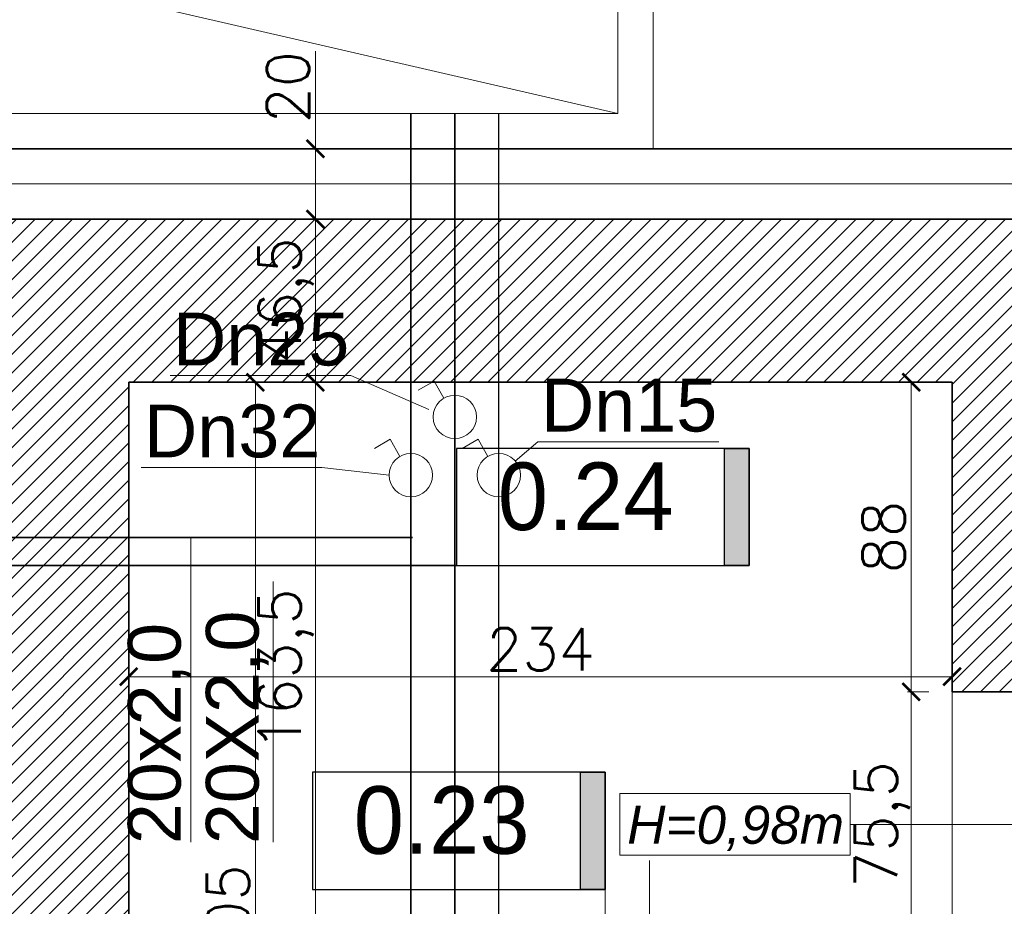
# Model space of a CAD drawing. Header units: millimetres. Extents: x -740 to 33545, y -26688 to 22494.
# Tile 122 of 256: x 9614 to 9894, y 11173 to 11425. Entities that reach past the tile are written whole.
import ezdxf
from ezdxf.lldxf.tags import DXFTag

# ---------------------------------------------------------------- set-up
doc = ezdxf.new("R2010")
doc.units = ezdxf.units.MM
doc.header["$MEASUREMENT"] = 0
doc.layers.get('Defpoints').update_dxf_attribs({"color": 252})
for name, color, linetype, lineweight in [('_IS_EKO_Cyrkulacja', 6, 'Continuous', 30), ('_IS_EKO_opis', 7, 'Continuous', 18), ('_IS_EKO_W_Ciepła', 1, 'Continuous', 35), ('_IS_EKO_W_Urzadzenia', 7, 'Continuous', 15), ('_IS_EKO_woda_zimna', 5, 'Continuous', 35), ('A_istniejące ściany', 252, 'Continuous', 35), ('A_izolacja', 252, 'Continuous', 9), ('A_opisy', 252, 'Continuous', 15), ('l.przerywana', 252, 'ICAD_ISO03W100', 5), ('l.widokowa', 252, 'Continuous', 15), ('l.wypełnien', 252, 'Continuous', 5), ('wymiarowanie', 252, 'Continuous', 9)]:
    doc.layers.add(name, color=color, linetype=linetype, lineweight=lineweight)
doc.layers.add('tabelki opis', color=252, linetype='Continuous')
doc.styles.add('Arial', font='arial.ttf')
doc.styles.add('ARIALL', font='GOTHIC.TTF', dxfattribs={"height": 40})
doc.styles.add('styl2', font='simplex.shx')
doc.linetypes.add('BATTING', pattern='A,0.00254,-2.54,[134,ltypeshp.shx,S=2.54,R=0,X=-2.54,Y=0],-5.08,[134,ltypeshp.shx,S=2.54,R=180,X=2.54,Y=0],-2.54', length=10.16254)
tags = doc.linetypes.add('ICAD_ISO03W100', pattern=[30, 12, -18]).pattern_tags.tags
tags[6:7] = [DXFTag(74, 4), DXFTag(75, 0), DXFTag(340, '0'), DXFTag(46, 1.0), DXFTag(50, 0.0), DXFTag(44, 0.0), DXFTag(45, 0.0)]
tags[4:5] = [DXFTag(74, 4), DXFTag(75, 0), DXFTag(340, '0'), DXFTag(46, 1.0), DXFTag(50, 0.0), DXFTag(44, 0.0), DXFTag(45, 0.0)]
doc.dimstyles.new('Skala 1-50', dxfattribs={"dimtxt": 12, "dimasz": 5, "dimexe": 1, "dimexo": 1, "dimgap": 1.5, "dimtad": 1, "dimdec": 1, "dimrnd": 0.5, "dimtxsty": 'styl2', "dimblk": 'ARCHTICK', "dimcen": 5, "dimadec": 0, "dimazin": 0, "dimtfac": 1, "dimtdec": 1, "dimtmove": 1, "dimatfit": 3, "dimldrblk": 'ARCHTICK', "dimfxl": 0, "dimlwd": -1, "dimlwe": -1, "dimarcsym": 0})

# ---------------------------------------------------------------- blocks, each defined once
blk = doc.blocks.new('_ArchTick')
at = {"color": 0, "linetype": 'ByBlock', "const_width": 0.15}
blk.add_lwpolyline([(-0.5, -0.5), (0.5, 0.5)], dxfattribs=at)
blk = doc.blocks.new('*D1155')
at = {"layer": 'Defpoints', "color": 0}
for p in [(9879.19, 11238.62), (9645.19, 11231.38), (9879.19, 11224.96)]:
    blk.add_point(p, dxfattribs=at)
at = {"layer": 'wymiarowanie', "color": 0}
for p, q in [((9645.19, 11233.62), (9645.19, 11239.62)), ((9645.19, 11238.62), (9879.19, 11238.62)), ((9879.19, 11233.62), (9879.19, 11239.62))]:
    blk.add_line(p, q, dxfattribs=at)
at = {"layer": 'wymiarowanie', "color": 0, "xscale": 5, "yscale": 5, "zscale": 5, "rotation": 180}
blk.add_blockref('_ArchTick', (9645.19, 11238.62), dxfattribs=at)
at = {"layer": 'wymiarowanie', "color": 0, "xscale": 5, "yscale": 5, "zscale": 5}
blk.add_blockref('_ArchTick', (9879.19, 11238.62), dxfattribs=at)
at = {"layer": 'wymiarowanie', "color": 0, "insert": (9762.19, 11246.42), "char_height": 12, "attachment_point": 5, "style": 'styl2'}
blk.add_mtext('234', dxfattribs=at)
blk = doc.blocks.new('*D2078')
at = {"layer": 'Defpoints', "color": 0}
for p in [(9924.19, 11672.24), (8887.19, 11368.7), (9924.19, 11368.7)]:
    blk.add_point(p, dxfattribs=at)
at = {"layer": 'wymiarowanie', "color": 0}
for p, q in [((8887.19, 11667.24), (8887.19, 11673.24)), ((8887.19, 11672.24), (9924.19, 11672.24)), ((9924.19, 11667.24), (9924.19, 11673.24))]:
    blk.add_line(p, q, dxfattribs=at)
at = {"layer": 'wymiarowanie', "color": 0, "xscale": 5, "yscale": 5, "zscale": 5, "rotation": 180}
blk.add_blockref('_ArchTick', (8887.19, 11672.24), dxfattribs=at)
at = {"layer": 'wymiarowanie', "color": 0, "xscale": 5, "yscale": 5, "zscale": 5}
blk.add_blockref('_ArchTick', (9924.19, 11672.24), dxfattribs=at)
at = {"layer": 'wymiarowanie', "color": 0, "insert": (9405.69, 11680.04), "char_height": 12, "attachment_point": 5, "style": 'styl2'}
blk.add_mtext('1037', dxfattribs=at)
blk = doc.blocks.new('*D2251')
at = {"layer": 'Defpoints', "color": 0}
for p in [(9698.22, 11322.32), (9736.51, 11322.32), (9755.19, 11158.89)]:
    blk.add_point(p, dxfattribs=at)
at = {"layer": 'wymiarowanie', "color": 0}
for p, q in [((9703.22, 11322.32), (9697.22, 11322.32)), ((9698.22, 11158.89), (9698.22, 11322.32)), ((9703.22, 11158.89), (9697.22, 11158.89))]:
    blk.add_line(p, q, dxfattribs=at)
at = {"layer": 'wymiarowanie', "color": 0, "xscale": 5, "yscale": 5, "zscale": 5}
for p, rotation in [((9698.22, 11322.32), 90), ((9698.22, 11158.89), 270)]:
    blk.add_blockref('_ArchTick', p, dxfattribs=dict(at, rotation=rotation))
at = {"layer": 'wymiarowanie', "color": 0, "insert": (9689.88, 11240.61), "char_height": 12, "attachment_point": 5, "rotation": 90, "style": 'styl2'}
blk.add_mtext('163,5', dxfattribs=at)
blk = doc.blocks.new('*D2252')
at = {"layer": 'Defpoints', "color": 0}
for p in [(9698.22, 11368.7), (9736.51, 11368.7), (9736.51, 11322.32)]:
    blk.add_point(p, dxfattribs=at)
at = {"layer": 'wymiarowanie', "color": 0}
for p, q in [((9703.22, 11368.7), (9697.22, 11368.7)), ((9698.22, 11322.32), (9698.22, 11368.7)), ((9703.22, 11322.32), (9697.22, 11322.32))]:
    blk.add_line(p, q, dxfattribs=at)
at = {"layer": 'wymiarowanie', "color": 0, "xscale": 5, "yscale": 5, "zscale": 5}
for p, rotation in [((9698.22, 11368.7), 90), ((9698.22, 11322.32), 270)]:
    blk.add_blockref('_ArchTick', p, dxfattribs=dict(at, rotation=rotation))
at = {"layer": 'wymiarowanie', "color": 0, "insert": (9689.88, 11345.51), "char_height": 12, "attachment_point": 5, "rotation": 90, "style": 'styl2'}
blk.add_mtext('46,5', dxfattribs=at)
blk = doc.blocks.new('*D2253')
at = {"layer": 'Defpoints', "color": 0}
for p in [(9698.22, 11388.7), (9727.13, 11388.7), (9736.51, 11368.7)]:
    blk.add_point(p, dxfattribs=at)
at = {"layer": 'wymiarowanie', "color": 0}
for p, q in [((9698.22, 11388.7), (9698.22, 11416.42)), ((9703.22, 11388.7), (9697.22, 11388.7)), ((9698.22, 11368.7), (9698.22, 11388.7)), ((9703.22, 11368.7), (9697.22, 11368.7))]:
    blk.add_line(p, q, dxfattribs=at)
at = {"layer": 'wymiarowanie', "color": 0, "xscale": 5, "yscale": 5, "zscale": 5}
for p, rotation in [((9698.22, 11388.7), 90), ((9698.22, 11368.7), 270)]:
    blk.add_blockref('_ArchTick', p, dxfattribs=dict(at, rotation=rotation))
at = {"layer": 'wymiarowanie', "color": 0, "insert": (9690.42, 11406.19), "char_height": 12, "attachment_point": 5, "rotation": 90, "style": 'styl2'}
blk.add_mtext('20', dxfattribs=at)
blk = doc.blocks.new('*D2473')
at = {"layer": 'Defpoints', "color": 0}
for p in [(9867.56, 11234.32), (9888.94, 11234.32), (9888.94, 11158.89)]:
    blk.add_point(p, dxfattribs=at)
at = {"layer": 'wymiarowanie', "color": 0}
for p, q in [((9872.56, 11234.32), (9866.56, 11234.32)), ((9867.56, 11158.89), (9867.56, 11234.32)), ((9872.56, 11158.89), (9866.56, 11158.89))]:
    blk.add_line(p, q, dxfattribs=at)
at = {"layer": 'wymiarowanie', "color": 0, "xscale": 5, "yscale": 5, "zscale": 5}
for p, rotation in [((9867.56, 11234.32), 90), ((9867.56, 11158.89), 270)]:
    blk.add_blockref('_ArchTick', p, dxfattribs=dict(at, rotation=rotation))
at = {"layer": 'wymiarowanie', "color": 0, "insert": (9859.36, 11196.61), "char_height": 12, "attachment_point": 5, "rotation": 90, "style": 'styl2'}
blk.add_mtext('75,5', dxfattribs=at)
blk = doc.blocks.new('*D2474')
at = {"layer": 'Defpoints', "color": 0}
for p in [(9867.56, 11322.32), (9888.94, 11322.32), (9888.94, 11234.32)]:
    blk.add_point(p, dxfattribs=at)
at = {"layer": 'wymiarowanie', "color": 0}
for p, q in [((9872.56, 11322.32), (9866.56, 11322.32)), ((9867.56, 11234.32), (9867.56, 11322.32)), ((9872.56, 11234.32), (9866.56, 11234.32))]:
    blk.add_line(p, q, dxfattribs=at)
at = {"layer": 'wymiarowanie', "color": 0, "xscale": 5, "yscale": 5, "zscale": 5}
for p, rotation in [((9867.56, 11322.32), 90), ((9867.56, 11234.32), 270)]:
    blk.add_blockref('_ArchTick', p, dxfattribs=dict(at, rotation=rotation))
at = {"layer": 'wymiarowanie', "color": 0, "insert": (9859.76, 11278.32), "char_height": 12, "attachment_point": 5, "rotation": 90, "style": 'styl2'}
blk.add_mtext('88', dxfattribs=at)
blk = doc.blocks.new('*D2516')
at = {"layer": 'Defpoints', "color": 0}
for p in [(9794.19, 11576.5), (9794.19, 11541.7), (9198.19, 11388.7)]:
    blk.add_point(p, dxfattribs=at)
at = {"layer": 'wymiarowanie', "color": 0}
for p, q in [((9198.19, 11571.5), (9198.19, 11577.5)), ((9794.19, 11571.5), (9794.19, 11577.5)), ((9198.19, 11576.5), (9794.19, 11576.5))]:
    blk.add_line(p, q, dxfattribs=at)
at = {"layer": 'wymiarowanie', "color": 0, "xscale": 5, "yscale": 5, "zscale": 5, "rotation": 180}
blk.add_blockref('_ArchTick', (9198.19, 11576.5), dxfattribs=at)
at = {"layer": 'wymiarowanie', "color": 0, "xscale": 5, "yscale": 5, "zscale": 5}
blk.add_blockref('_ArchTick', (9794.19, 11576.5), dxfattribs=at)
at = {"layer": 'wymiarowanie', "color": 0, "insert": (9496.19, 11584.3), "char_height": 12, "attachment_point": 5, "style": 'styl2'}
blk.add_mtext('596', dxfattribs=at)
blk = doc.blocks.new('*D2728')
at = {"layer": 'Defpoints', "color": 0}
for p in [(9681.17, 11322.32), (9708.86, 11322.32), (9708.86, 11017.32)]:
    blk.add_point(p, dxfattribs=at)
at = {"layer": 'wymiarowanie', "color": 0}
for p, q in [((9686.17, 11322.32), (9680.17, 11322.32)), ((9681.17, 11017.32), (9681.17, 11322.32)), ((9686.17, 11017.32), (9680.17, 11017.32))]:
    blk.add_line(p, q, dxfattribs=at)
at = {"layer": 'wymiarowanie', "color": 0, "xscale": 5, "yscale": 5, "zscale": 5}
for p, rotation in [((9681.17, 11322.32), 90), ((9681.17, 11017.32), 270)]:
    blk.add_blockref('_ArchTick', p, dxfattribs=dict(at, rotation=rotation))
at = {"layer": 'wymiarowanie', "color": 0, "insert": (9673.37, 11169.82), "char_height": 12, "attachment_point": 5, "rotation": 90, "style": 'styl2'}
blk.add_mtext('305', dxfattribs=at)

msp = doc.modelspace()

# ---------------------------------------------------------------- hatches: boundary and pattern name
at = {"layer": 'l.wypełnien'}
h = msp.add_hatch(dxfattribs=at)
h.set_pattern_fill('ANSI31', color=256, scale=30, style=0)
edge = h.paths.add_edge_path()
edge.add_line((8932.19, 10920.7), (8932.19, 10978.67))
edge.add_line((8932.19, 10978.67), (8932.19, 11023.17))
edge.add_line((8932.19, 11023.17), (8932.19, 11086.55))
edge.add_line((8932.19, 11086.55), (8932.19, 11090.05))
edge.add_line((8932.19, 11090.05), (8887.19, 11090.05))
edge.add_line((8887.19, 11090.05), (8887.19, 10920.7))
edge.add_line((8887.19, 10920.7), (8932.19, 10920.7))
h.paths.add_polyline_path([(9644.52, 11095.63), (9645.19, 11095.63), (9645.19, 11322.32), (9879.19, 11322.32), (9879.19, 11234.32), (9924.19, 11234.32), (9924.19, 11368.7), (9592.09, 11368.7), (9506.19, 11368.7), (9506.19, 11323.52), (9604.19, 11323.52), (9604.19, 11095.63)])
h.paths.add_polyline_path([(8887.19, 10686.04), (8932.19, 10686.04), (8932.19, 10794.52), (9246.19, 10794.52), (9246.19, 10833.52), (9259.19, 10833.52), (9259.19, 10907.02), (9235.19, 10907.02), (9235.19, 10833.52), (8932.19, 10833.52), (8932.19, 10920.7), (8887.19, 10920.7)])
h.paths.add_polyline_path([(8975.77, 11323.52), (9235.19, 11323.52), (9259.19, 11323.52), (9360.94, 11323.52), (9360.94, 11368.7), (8975.77, 11368.7)])
h.paths.add_polyline_path([(8887.19, 11368.7), (8887.19, 11236.3), (8907.93, 11236.3), (8932.19, 11236.3), (8932.19, 11323.52), (8975.77, 11323.52), (8975.77, 11368.7)])
h.paths.add_polyline_path([(9604.19, 11095.63), (9644.52, 11095.63), (9644.52, 11090.06), (9645.19, 11090.06), (9645.19, 11005.43), (9612.19, 11005.43), (9612.19, 11018.43), (9604.19, 11018.43)])
h.paths.add_polyline_path([(9924.19, 11095.63), (9924.19, 11158.89), (9879.19, 11158.89), (9879.19, 11095.63)])
h.paths.add_polyline_path([(9246.19, 10833.52), (9246.19, 10794.52), (9266.19, 10794.52), (9266.19, 10833.52)])
h.paths.add_polyline_path([(9879.19, 11078.49), (9924.19, 11078.59), (9924.19, 11095.63), (9879.19, 11095.63)])
h.paths.add_polyline_path([(9259.19, 10907.02), (9259.19, 10927.02), (9250.18, 10927.02), (9235.19, 10927.02), (9235.19, 10907.02)])
h.paths.add_polyline_path([(9235.19, 11072.32), (9235.19, 11052.32), (9259.19, 11052.32), (9259.19, 11072.32)])
h.paths.add_polyline_path([(9235.19, 11029.02), (9250.18, 11029.02), (9259.19, 11029.02), (9259.19, 11035.15), (9259.19, 11049.02), (9235.19, 11049.02)])
h.paths.add_polyline_path([(9235.19, 11323.52), (9235.19, 11303.52), (9259.19, 11303.52), (9259.19, 11323.52)])
h.paths.add_polyline_path([(9235.19, 11186.92), (9259.19, 11186.92), (9259.19, 11186.92), (9259.19, 11191.52), (9259.19, 11199.52), (9259.19, 11199.52), (9235.19, 11199.52), (9235.19, 11191.52)])
h.paths.add_polyline_path([(9235.19, 11174.32), (9247.19, 11174.32), (9259.19, 11174.32), (9259.19, 11174.32), (9259.19, 11186.92), (9259.19, 11186.92), (9235.19, 11186.92), (9235.19, 11174.32)])
h.paths.add_polyline_path([(9259.19, 11049.02), (9259.19, 11051.92), (9259.19, 11052.32), (9235.19, 11052.32), (9235.19, 11049.02), (9259.19, 11049.02)])
at = {"layer": 'tabelki opis'}
for points in [[(9821.5, 11270.2), (9821.5, 11303.46), (9814.54, 11303.46), (9814.54, 11270.2)], [(9780.56, 11178.16), (9780.56, 11211.43), (9773.6, 11211.43), (9773.6, 11178.16)]]:
    msp.add_hatch(color=256, dxfattribs=at).paths.add_polyline_path(points)

# ---------------------------------------------------------------- linework, layer by layer
at = {"layer": '_IS_EKO_Cyrkulacja'}
msp.add_line((9750.36, 10856.21), (9750.36, 11398.7), dxfattribs=at)
at = {"layer": '_IS_EKO_opis'}
for p, q in [((9708.34, 11324.21), (9656.92, 11324.21)), ((9708.34, 11324.21), (9730.46, 11314.6)), ((9761.49, 11305.43), (9755.05, 11299.93)), ((9812.91, 11305.43), (9761.49, 11305.43)), ((9700.11, 11298.1), (9648.69, 11298.1)), ((9700.11, 11298.1), (9719.19, 11295.92)), ((9662.8, 11278.2), (9662.8, 11191.59)), ((9686.25, 11265.7), (9686.25, 11191.59))]:
    msp.add_line(p, q, dxfattribs=at)
at = {"layer": '_IS_EKO_W_Ciepła'}
for p, q in [((9737.86, 10864.21), (9737.86, 11398.7)), ((9591.75, 11270.2), (9738.34, 11270.2))]:
    msp.add_line(p, q, dxfattribs=at)
at = {"layer": '_IS_EKO_W_Urzadzenia'}
for p, q in [((9731.97, 11322.65), (9727.49, 11320.06)), ((9731.97, 11322.65), (9734.78, 11317.79)), ((9719.47, 11306.12), (9714.99, 11303.53)), ((9719.47, 11306.12), (9722.28, 11301.26)), ((9744.47, 11306.12), (9739.99, 11303.53)), ((9744.47, 11306.12), (9747.28, 11301.26))]:
    msp.add_line(p, q, dxfattribs=at)
for centre in [(9737.86, 11312.45), (9725.36, 11295.92), (9750.36, 11295.92)]:
    msp.add_circle(centre, 6.17, dxfattribs=at)
at = {"layer": '_IS_EKO_woda_zimna'}
for p, q in [((9725.36, 10872.21), (9725.36, 11398.7)), ((9599.75, 11278.2), (9725.84, 11278.2))]:
    msp.add_line(p, q, dxfattribs=at)
at = {"layer": 'A_istniejące ściany'}
for points in [[(9924.19, 11368.7), (9592.09, 11368.7)], [(9645.19, 11322.32), (9879.19, 11322.32)], [(9645.19, 11005.43), (9645.19, 11322.32)], [(9879.19, 11322.32), (9879.19, 11234.32)], [(9879.19, 11234.32), (9924.19, 11234.32)]]:
    msp.add_lwpolyline(points, dxfattribs=at)
at = {"layer": 'A_izolacja', "lineweight": 35}
msp.add_lwpolyline([(9944.19, 11232.32), (9944.19, 11388.7), (9510.08, 11388.7)], dxfattribs=at)
at = {"layer": 'A_izolacja', "linetype": 'BATTING', "ltscale": 0.1}
msp.add_lwpolyline([(9924.19, 11378.7), (8877.19, 11378.7), (8877.19, 11236.3)], dxfattribs=at)
at = {"layer": 'A_opisy'}
msp.add_line((9850.18, 11196.61), (9983.65, 11196.61), dxfattribs=at)
at = {"layer": 'A_opisy', "ltscale": 0.3}
msp.add_lwpolyline([(9784.72, 11205.37), (9850.18, 11205.37), (9850.18, 11187.84), (9784.72, 11187.84)], close=True, dxfattribs=at)
at = {"layer": 'l.przerywana', "lineweight": 13, "ltscale": 0.3}
msp.add_lwpolyline([(9879.19, 10862.32), (9879.19, 11234.32)], dxfattribs=at)
at = {"layer": 'l.widokowa', "linetype": 'ICAD_ISO03W100'}
msp.add_line((9208.19, 11531.7), (9784.19, 11398.7), dxfattribs=at)
at = {"layer": 'l.widokowa'}
msp.add_lwpolyline([(9198.19, 11388.7), (9794.19, 11388.7), (9794.19, 11541.7), (9198.19, 11541.7), (9198.19, 11388.7), (9794.19, 11388.7)], dxfattribs=at)
msp.add_lwpolyline([(9784.19, 11398.7), (9784.19, 11531.7), (9208.19, 11531.7), (9208.19, 11398.7)], close=True, dxfattribs=at)
at = {"layer": 'tabelki opis'}
for points in [[(9821.5, 11303.46), (9738.34, 11303.46), (9738.34, 11270.2), (9821.5, 11270.2), (9821.5, 11303.46)], [(9780.56, 11211.43), (9697.4, 11211.43), (9697.4, 11178.16), (9780.56, 11178.16), (9780.56, 11211.43)]]:
    msp.add_lwpolyline(points, dxfattribs=at)
for points in [[(9821.5, 11270.2), (9814.54, 11270.2), (9814.54, 11303.46), (9821.5, 11303.46)], [(9780.56, 11178.16), (9773.6, 11178.16), (9773.6, 11211.43), (9780.56, 11211.43)]]:
    msp.add_lwpolyline(points, close=True, dxfattribs=at)
at = {"layer": 'wymiarowanie'}
for p, q in [((9793.19, 11156.32), (9793.19, 11186.4)), ((9780.56, 11178.16), (9780.56, 11085.44))]:
    msp.add_line(p, q, dxfattribs=at)

# ---------------------------------------------------------------- texts
at = {"layer": '_IS_EKO_opis', "color": 7, "char_height": 15, "width": 58.847, "attachment_point": 1, "style": 'Arial'}
for s, insert in [('Dn25', (9657.78, 11342.09)), ('Dn15', (9762.35, 11323.31)), ('Dn32', (9649.55, 11315.98))]:
    msp.add_mtext(s, dxfattribs=dict(at, insert=insert))
at = {"layer": '_IS_EKO_opis', "color": 5, "insert": (9667.12, 11191), "char_height": 15, "width": 58.847, "attachment_point": 1, "rotation": 90, "style": 'Arial'}
msp.add_mtext('20X2,0', dxfattribs=at)
at = {"layer": '_IS_EKO_opis', "color": 1, "insert": (9644.95, 11191), "char_height": 15, "width": 58.847, "attachment_point": 1, "rotation": 90, "style": 'Arial'}
msp.add_mtext('20x2,0', dxfattribs=at)
at = {"layer": 'A_opisy', "ltscale": 0.3, "insert": (9786.84, 11201.92), "char_height": 10.8, "width": 109.7533, "attachment_point": 1, "style": 'ARIALL'}
msp.add_mtext('{\\fArial|b0|i1|c238|p34;H=0,98m}', dxfattribs=at)
at = {"layer": 'tabelki opis', "char_height": 19.2, "width": 56.7, "attachment_point": 1}
for s, insert in [('{\\fCentury Gothic|b0|i0|c238|p34;0.24}', (9750.07, 11299.51)), ('{\\fCentury Gothic|b0|i0|c238|p34;0.23}', (9709.13, 11207.47))]:
    msp.add_mtext(s, dxfattribs=dict(at, insert=insert))

# ---------------------------------------------------------------- dimensions: what is measured, and where the dimension line sits
at = {"layer": 'wymiarowanie'}
for base, p1, p2, picture, middle in [((9924.19, 11672.24), (8887.19, 11368.7), (9924.19, 11368.7), '*D2078', (9405.69, 11680.04)), ((9794.19, 11576.5), (9198.19, 11388.7), (9794.19, 11541.7), '*D2516', (9496.19, 11584.3)), ((9879.19, 11238.62), (9645.19, 11231.38), (9879.19, 11224.96), '*D1155', (9762.19, 11246.42))]:
    dim = msp.add_linear_dim(base=base, p1=p1, p2=p2, dimstyle='Skala 1-50', dxfattribs=at)
    dim.commit()
    dim.dimension.update_dxf_attribs({"geometry": picture, "text_midpoint": middle})
dim = msp.add_linear_dim(base=(9698.22, 11388.7), p1=(9736.51, 11368.7), p2=(9727.13, 11388.7), angle=90, dimstyle='Skala 1-50', dxfattribs=at)
dim.commit()
dim.dimension.update_dxf_attribs({"geometry": '*D2253', "text_midpoint": (9698.28, 11406.19), "dimtype": 160})
for base, p1, p2, picture, middle in [((9698.22, 11368.7), (9736.51, 11322.32), (9736.51, 11368.7), '*D2252', (9689.88, 11345.51)), ((9681.17, 11322.32), (9708.86, 11017.32), (9708.86, 11322.32), '*D2728', (9673.37, 11169.82)), ((9698.22, 11322.32), (9755.19, 11158.89), (9736.51, 11322.32), '*D2251', (9689.88, 11240.61)), ((9867.56, 11322.32), (9888.94, 11234.32), (9888.94, 11322.32), '*D2474', (9859.76, 11278.32)), ((9867.56, 11234.32), (9888.94, 11158.89), (9888.94, 11234.32), '*D2473', (9859.36, 11196.61))]:
    dim = msp.add_linear_dim(base=base, p1=p1, p2=p2, angle=90, dimstyle='Skala 1-50', dxfattribs=at)
    dim.commit()
    dim.dimension.update_dxf_attribs({"geometry": picture, "text_midpoint": middle})

doc.saveas('drawing.dxf')
